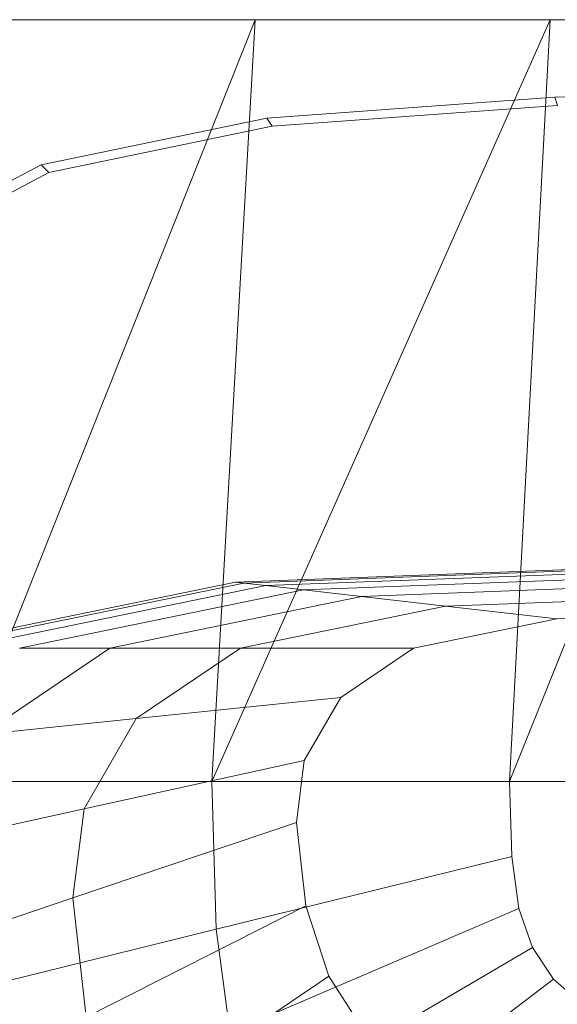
# Model space of a CAD drawing. Header units: metres. Extents: x 391.1 to 427.5, y 12.7 to 28.4.
# Tile 233 of 247: x 413.1719 to 413.2444, y 23.9879 to 24.1207. Entities that reach past the tile are written whole.
import ezdxf

# ---------------------------------------------------------------- set-up
doc = ezdxf.new("R2010")
doc.units = ezdxf.units.M
doc.layers.add('02_MOBILIARIO', color=7, linetype='Continuous', lineweight=18)
doc.layers.add('A-DETL-____-MBND', color=7, linetype='Continuous', lineweight=18)

# ---------------------------------------------------------------- blocks, each defined once
blk = doc.blocks.new('Family - Rentamans PS-1-153427-01_PCI_PS1')
at = {"layer": 'A-DETL-____-MBND', "color": 253, "true_color": 0xaaaaaa}
for p, q in [((0.36146, 0.265), (0.00406, 0.265)), ((0.10722, 0.265), (0.06579, 0.265)), ((0.10722, 0.265), (0.06628, 0.16227)), ((0.14702, 0.265), (0.10137, 0.16227)), ((0.10137, 0.16227), (0.10722, 0.265)), ((0.14702, 0.265), (0.10722, 0.265)), ((0.18276, 0.265), (0.14157, 0.16227)), ((0.14157, 0.16227), (0.14702, 0.265)), ((0.18276, 0.265), (0.14702, 0.265)), ((0.14766, 0.25454), (0.18276, 0.25535)), ((0.10879, 0.25173), (0.14766, 0.25454)), ((0.14801, 0.25341), (0.14766, 0.25454)), ((0.10952, 0.25063), (0.14801, 0.25341)), ((0.07835, 0.24542), (0.10879, 0.25173)), ((0.10952, 0.25063), (0.10879, 0.25173)), ((0.07939, 0.24438), (0.10952, 0.25063)), ((0.05592, 0.23364), (0.07835, 0.24542)), ((0.05718, 0.23272), (0.07939, 0.24438)), ((0.07939, 0.24438), (0.07835, 0.24542)), ((0.10456, 0.18916), (0.18276, 0.19213)), ((0.10571, 0.18902), (0.18276, 0.19196)), ((0.10869, 0.18869), (0.1695, 0.191)), ((0.11374, 0.18811), (0.18276, 0.19074)), ((0.06117, 0.18027), (0.10456, 0.18916)), ((0.06296, 0.18027), (0.1057, 0.18902)), ((0.0676, 0.18027), (0.10869, 0.18869)), ((0.10571, 0.18902), (0.10456, 0.18916)), ((0.10869, 0.18869), (0.1057, 0.18902)), ((0.11374, 0.18811), (0.10869, 0.18869)), ((0.12158, 0.18722), (0.18276, 0.18955)), ((0.07545, 0.18027), (0.11374, 0.18811)), ((0.08764, 0.18027), (0.12158, 0.18722)), ((0.12158, 0.18722), (0.11374, 0.18811)), ((0.13292, 0.18593), (0.12158, 0.18722)), ((0.13292, 0.18593), (0.18276, 0.18783)), ((0.10527, 0.18027), (0.13292, 0.18593)), ((0.14793, 0.18422), (0.13292, 0.18593)), ((0.14793, 0.18422), (0.18276, 0.18555)), ((0.12861, 0.18027), (0.14793, 0.18422)), ((0.07036, 0.16862), (0.08764, 0.18027)), ((0.08764, 0.18027), (0.07545, 0.18027)), ((0.10527, 0.18027), (0.08764, 0.18027)), ((0.09119, 0.17077), (0.10527, 0.18027)), ((0.12861, 0.18027), (0.10527, 0.18027)), ((0.11877, 0.17363), (0.12861, 0.18027)), ((0.11877, 0.17363), (0.09119, 0.17077)), ((0.11385, 0.16511), (0.11877, 0.17363)), ((0.09119, 0.17077), (0.07036, 0.16862)), ((0.08414, 0.15858), (0.09119, 0.17077)), ((0.11385, 0.16511), (0.08414, 0.15858)), ((0.11279, 0.15674), (0.11385, 0.16511)), ((0.10137, 0.16227), (0.06628, 0.16227)), ((0.14157, 0.16227), (0.10137, 0.16227)), ((0.10196, 0.14236), (0.10137, 0.16227)), ((0.18276, 0.16227), (0.14157, 0.16227)), ((0.14157, 0.16227), (0.14187, 0.15219)), ((0.08414, 0.15858), (0.0617, 0.15365)), ((0.08263, 0.1466), (0.08414, 0.15858)), ((0.11279, 0.15674), (0.08263, 0.1466)), ((0.11406, 0.1455), (0.11279, 0.15674)), ((0.14187, 0.15219), (0.10196, 0.14236)), ((0.14281, 0.14517), (0.14187, 0.15219)), ((0.08263, 0.1466), (0.05985, 0.13894)), ((0.08444, 0.13051), (0.08263, 0.1466)), ((0.11406, 0.1455), (0.08444, 0.13051)), ((0.14281, 0.14517), (0.10383, 0.12847)), ((0.11719, 0.13603), (0.11406, 0.1455)), ((0.14464, 0.13991), (0.14281, 0.14517)), ((0.10196, 0.14236), (0.06713, 0.13377)), ((0.10383, 0.12847), (0.10196, 0.14236)), ((0.10743, 0.11808), (0.14464, 0.13991)), ((0.14751, 0.13563), (0.14464, 0.13991)), ((0.11719, 0.13603), (0.08893, 0.11696)), ((0.1131, 0.10963), (0.14751, 0.13563)), ((0.12213, 0.12833), (0.11719, 0.13603)), ((0.15143, 0.13218), (0.14751, 0.13563))]:
    blk.add_line(p, q, dxfattribs=at)
blk = doc.blocks.new('LONDR55-XX_ZZ-ARQ-CAA-M3D-Londres55_ifc-1-01_PCI_PS1')
at = {"layer": '02_MOBILIARIO', "color": 253, "lineweight": 18, "true_color": 0xaaaaaa}
blk.add_blockref('Family - Rentamans PS-1-153427-01_PCI_PS1', (413.09642, 23.85566), dxfattribs=at)

msp = doc.modelspace()

# ---------------------------------------------------------------- block references
at = {"lineweight": 5}
msp.add_blockref('LONDR55-XX_ZZ-ARQ-CAA-M3D-Londres55_ifc-1-01_PCI_PS1', (0, 0), dxfattribs=at)

doc.saveas('drawing.dxf')
